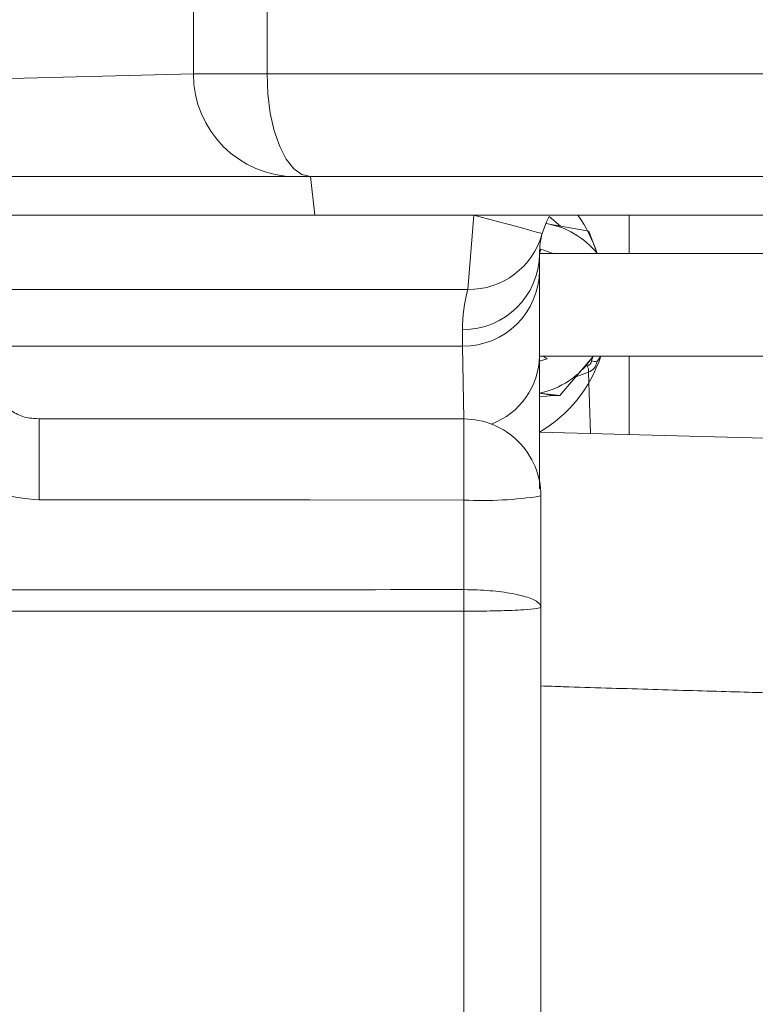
# Model space of a CAD drawing. Header units: millimetres. Extents: x 69081 to 158617, y -37521 to -9534.
# Tile 171 of 256: x 113675.19 to 113680.92, y -20055.47 to -20047.8. Entities that reach past the tile are written whole.
import ezdxf

# ---------------------------------------------------------------- set-up
doc = ezdxf.new("R2010")
doc.units = ezdxf.units.MM
doc.layers.add('ARCH_wyposażenie', color=8, linetype='Continuous', lineweight=9)
doc.layers.add('JS_DACH', color=3, linetype='Continuous')

# ---------------------------------------------------------------- blocks, each defined once
blk = doc.blocks.new('MASZYNA MYJĄCA')
at = {"layer": 'ARCH_wyposażenie'}
for p, q in [((11.4, -21.2351), (11.4, -33.2766)), ((10.6, -31.6814), (10.6, -21.4441)), ((12, -22.6902), (12, -28.956)), ((12.8, -28.956), (12.8, -22.6902)), ((11.7, -22.7798), (11.7, -33.2778)), ((13.4575, -26.4419), (13.391, -28.985)), ((11.7, -28.2878), (12, -28.2878)), ((12.8, -28.2878), (13.4092, -28.2878)), ((12, -28.5357), (11.8262, -28.5998)), ((12.8445, -28.5373), (12.8, -28.5079)), ((12.8445, -28.5373), (12.8446, -28.5376)), ((11.8262, -28.5998), (11.765, -28.937)), ((12.819, -28.5828), (12.8, -28.5676)), ((12.8359, -28.5792), (12.8, -28.5676)), ((13.1059, -28.826), (12.819, -28.5828)), ((12.9231, -28.6027), (13.4014, -28.5878)), ((12.9231, -28.6027), (12.9612, -28.7034)), ((11.7855, -28.8222), (11.7106, -28.9105)), ((13.0866, -28.985), (13.1059, -28.826)), ((13.1059, -28.8772), (13.1059, -28.826)), ((13.1059, -28.8772), (13.0866, -28.985)), ((13.1059, -28.8772), (13.1169, -28.985)), ((12, -28.956), (12, -28.985)), ((12, -28.985), (12.1295, -28.985)), ((12.7979, -28.985), (12.8, -28.956)), ((13.8885, -28.9744), (18.6531, -28.9744)), ((12.2799, -29.5435), (11.7, -29.4964)), ((12.2799, -29.5435), (12.2799, -33.2801)), ((12.7221, -29.585), (12.5926, -29.585)), ((13.2885, -29.5744), (12.7221, -29.585)), ((12.7221, -29.585), (12.7221, -33.2818)), ((13.2885, -32.8836), (13.2885, -29.5744)), ((14.6184, -29.5738), (13.9199, -29.5738)), ((14.6184, -29.5738), (14.6184, -29.5738)), ((18.5181, -29.5738), (14.7865, -29.5738)), ((14.7865, -29.5738), (14.7865, -29.5738)), ((11.4, -30.7697), (11.7, -30.735)), ((-10.6, -31.108), (10.6, -31.108)), ((10.6, -31.6814), (-10.6, -31.6814)), ((10.6405, -33.278), (10.6, -31.6814))]:
    blk.add_line(p, q, dxfattribs=at)
for points in [[(11.7106, -28.9105), (11.7515, -28.9311), (11.8436, -28.9642)], [(12, -28.985), (11.9649, -28.976), (12, -28.8784)], [(11.8436, -28.9642), (11.8406, -28.9754), (11.8317, -29.0083), (11.8173, -29.0618), (11.7978, -29.1339), (11.7742, -29.2217), (11.7471, -29.3218), (11.7178, -29.4305), (11.7, -29.4964)], [(12.8, -28.956), (12.8198, -28.9243), (12.837, -28.9843)], [(13.2885, -29.5744), (13.3008, -29.5743), (13.3372, -29.5742), (13.3962, -29.5741), (13.4755, -29.574), (13.5716, -29.5739), (13.6808, -29.5739), (13.7985, -29.5738), (13.9199, -29.5738)], [(13.9199, -29.5738), (13.9198, -30.7738), (13.9197, -32.883)], [(14.7865, -29.5738), (14.7658, -29.5738), (14.745, -29.5738), (14.724, -29.5738), (14.703, -29.5738), (14.6819, -29.5738), (14.6607, -29.5738), (14.6396, -29.5738), (14.6184, -29.5738)], [(14.7865, -29.5738), (14.7658, -29.5738), (14.745, -29.5738), (14.724, -29.5738), (14.6819, -29.5738), (14.6607, -29.5738), (14.6396, -29.5738), (14.6184, -29.5738)], [(11.4, -30.7697), (11.3846, -30.8357), (11.3391, -30.8992), (11.2652, -30.9577), (11.1657, -31.0089), (11.0445, -31.051), (10.9061, -31.0823), (10.7561, -31.1015), (10.6, -31.108)], [(13.2885, -32.8836), (13.3008, -32.8835), (13.3372, -32.8834), (13.3962, -32.8833), (13.4754, -32.8832), (13.5715, -32.8831), (13.6806, -32.8831), (13.7983, -32.883), (13.9197, -32.883)]]:
    blk.add_lwpolyline(points, dxfattribs=at)
for centre, radius, start, end in [((12.3312, -29.564), 1.0803, 107.85142, 125.74979), ((12.399, -29.0388), 0.6421, 128.41603, 170.87748), ((12.4644, -29.5282), 1.0741, 30.38118, 71.79374), ((13.199, -28.6319), 0.3669, 165.06667, 171.74456), ((12.8273, -28.6383), 0.1022, 20.36671, 80.25638), ((12.4585, -29.1128), 0.641, 11.50801, 55.78153), ((12.827, -28.6308), 0.0524, 20.36371, 80.25416), ((12.9175, -28.6926), 0.0901, 86.46884, 117.33342), ((12, -28.385), 0.6, 254.89466, 270), ((11.6864, -29.5365), 0.5935, 359.32847, 74.63954), ((11.9963, -29.5813), 0.5963, 359.64721, 89.643), ((12.1258, -29.5813), 0.5963, 359.6471, 89.64297), ((12.788, -29.5609), 0.576, 20.37912, 89.01553), ((13.8885, -29.5744), 0.6, 90.00007, 180.00011), ((11.0329, -29.4245), 2.8908, 357.03851, 8.95679), ((12.5926, -28.385), 1.2, 254.89443, 269.99978), ((10.6015, -30.8829), 0.7985, 269.89158, 359.89147)]:
    blk.add_arc(centre, radius, start, end, dxfattribs=at)
for points, knots in [([(15.4498, -25.9261), (15.4498, -25.926), (15.4498, -25.926), (15.4499, -25.9516), (15.4494, -26.0031), (15.4483, -26.0886), (15.4462, -26.208), (15.4431, -26.3607), (15.4389, -26.544), (15.4338, -26.7553), (15.4276, -26.9919), (15.4206, -27.2512), (15.4127, -27.5308), (15.4041, -27.8281), (15.3948, -28.1404), (15.3848, -28.4651), (15.3761, -28.7442), (15.3706, -28.9161), (15.3687, -28.9744)], [0, 0, 0, 0, 0.0210704, 0.0628159, 0.1144366, 0.1744505, 0.2401597, 0.3091692, 0.3799755, 0.4517685, 0.524127, 0.5968276, 0.6697439, 0.7428013, 0.8159539, 0.8891724, 0.9624354, 1, 1, 1, 1]), ([(12.1295, -28.985), (12.1915, -28.985), (12.3277, -28.985), (12.4984, -28.985), (12.6097, -28.985), (12.6732, -28.985), (12.7564, -28.985), (12.7979, -28.985)], [0, 0, 0, 0, 0.2946212, 0.6470924, 0.7649045, 0.8826823, 1, 1, 1, 1]), ([(12.7979, -28.985), (12.8521, -28.985), (12.9604, -28.985), (13.2125, -28.985), (13.5008, -28.985), (13.7288, -28.985), (13.8319, -28.985)], [0, 0, 0, 0, 0.261302, 0.522582, 0.784184, 1, 1, 1, 1]), ([(14.6184, -29.5738), (14.6184, -29.5725), (14.6185, -29.5044), (14.624, -29.368), (14.644, -29.2125), (14.6725, -29.0869), (14.7084, -28.9982), (14.7395, -28.9746), (14.7551, -28.9744), (14.7553, -28.9744)], [0, 0, 0, 0, 0.003861, 0.21378, 0.424957, 0.558135, 0.777313, 0.997764, 1, 1, 1, 1]), ([(14.7553, -28.9744), (14.7553, -28.9744), (14.7589, -28.9746), (14.766, -28.9982), (14.7742, -29.0869), (14.7807, -29.2125), (14.7852, -29.368), (14.7865, -29.5044), (14.7865, -29.5725), (14.7865, -29.5738)], [0, 0, 0, 0, 0.002234, 0.222689, 0.441868, 0.575052, 0.786227, 0.996139, 1, 1, 1, 1]), ([(14.6122, -41.0206), (14.6134, -40.3363), (14.6158, -38.9676), (14.618, -36.9863), (14.6187, -35.078), (14.6187, -32.6317), (14.6186, -30.797), (14.6184, -29.5738)], [0, 0, 0, 0, 0.179501, 0.359056, 0.51928, 0.679509, 1, 1, 1, 1]), ([(14.7865, -29.5738), (14.7865, -30.797), (14.7865, -32.6317), (14.7865, -35.0781), (14.7859, -36.9865), (14.7838, -38.9681), (14.7814, -40.3371), (14.7801, -41.0217)], [0, 0, 0, 0, 0.320453, 0.480688, 0.640919, 0.820433, 1, 1, 1, 1]), ([(13.2885, -32.8836), (13.2843, -32.9171), (13.2842, -32.9741), (13.2507, -33.0642), (13.1887, -33.1575), (13.1019, -33.2288), (12.9996, -33.275), (12.9262, -33.2801), (12.8899, -33.2826)], [0, 0, 0, 0, 0.096013, 0.277264, 0.458796, 0.640169, 0.82223, 1, 1, 1, 1]), ([(13.9197, -32.883), (13.9086, -32.9957), (13.8865, -33.2212), (13.7136, -33.5214), (13.4594, -33.747), (13.1778, -33.8663), (12.9916, -33.8779), (12.9172, -33.8825)], [0, 0, 0, 0, 0.21472, 0.429585, 0.643879, 0.857666, 1, 1, 1, 1])]:
    blk.add_open_spline(points, degree=3, knots=knots, dxfattribs=at)

msp = doc.modelspace()

# ---------------------------------------------------------------- block references
at = {"layer": 'JS_DACH', "rotation": 270.0000000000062}
msp.add_blockref('MASZYNA MYJĄCA', (113708.2234, -20037.6197), dxfattribs=at)

doc.saveas('drawing.dxf')
